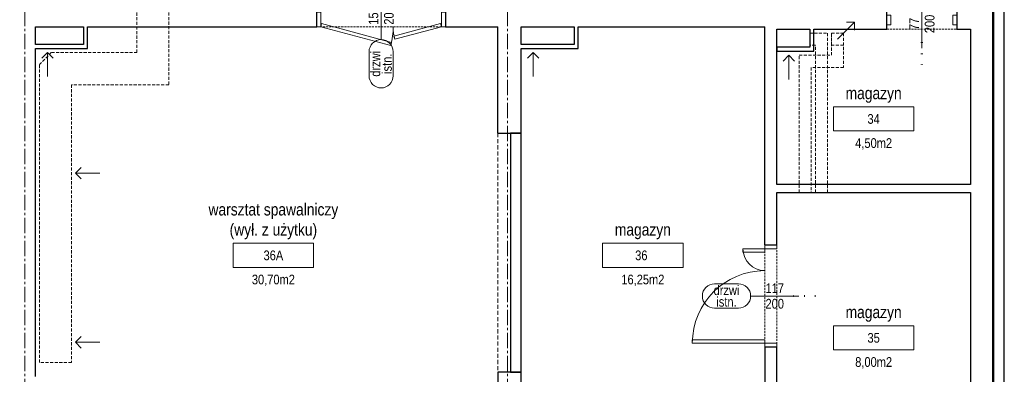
# Model space of a CAD drawing. Header units: millimetres. Extents: x -53179 to 121817, y -123620 to 254214.
# Tile 21 of 256: x 41975 to 54220, y -98667 to -94262. Entities that reach past the tile are written whole.
import ezdxf
from ezdxf.enums import TextEntityAlignment as Align

# ---------------------------------------------------------------- set-up
doc = ezdxf.new("R2010")
doc.units = ezdxf.units.MM
doc.linetypes.add('xref_ACAD-LSN_dyspozytornia_PW_rzuty_12$0$CENTER2', pattern=[28.575, 19.05, -3.175, 3.175, -3.175])
doc.linetypes.add('xref_ACAD-LSN_dyspozytornia_PW_rzuty_12$0$DASHED', pattern=[19.05, 12.7, -6.35])
for name, color, linetype, lineweight in [('xref', 8, 'Continuous', 13), ('xref_ACAD-LSN_dyspozytornia_PW_rzuty_12$0$A drzwi płytowe', 8, 'Continuous', 9), ('xref_ACAD-LSN_dyspozytornia_PW_rzuty_12$0$A opis pom', 8, 'Continuous', 9), ('xref_ACAD-LSN_dyspozytornia_PW_rzuty_12$0$A opis pom pow', 8, 'Continuous', 9), ('xref_ACAD-LSN_dyspozytornia_PW_rzuty_12$0$A opis stolarka', 8, 'Continuous', 9), ('xref_ACAD-LSN_dyspozytornia_PW_rzuty_12$0$A opis stolarka NWD typ', 8, 'Continuous', 9), ('xref_ACAD-LSN_dyspozytornia_PW_rzuty_12$0$A opis stolarka NWD wyposażenie', 8, 'Continuous', 9), ('xref_ACAD-LSN_dyspozytornia_PW_rzuty_12$0$A opis technologia', 8, 'Continuous', 13), ('xref_ACAD-LSN_dyspozytornia_PW_rzuty_12$0$A widok wyżej', 8, 'xref_ACAD-LSN_dyspozytornia_PW_rzuty_12$0$DASHED', 9), ('xref_ACAD-LSN_dyspozytornia_PW_rzuty_12$0$A zakres', 8, 'Continuous', 13), ('xref_ACAD-LSN_dyspozytornia_PW_rzuty_12$0$A-Wall', 8, 'Continuous', 25), ('xref_ACAD-LSN_dyspozytornia_PW_rzuty_12$0$IS kanaly wentylacyjne', 8, 'xref_ACAD-LSN_dyspozytornia_PW_rzuty_12$0$DASHED', 9), ('xref_ACAD-LSN_dyspozytornia_PW_rzuty_12$0$IS wentylacja kratki istniejace', 8, 'Continuous', 9), ('xref_ACAD-LSN_dyspozytornia_PW_rzuty_12$0$S-Grid-Iden', 8, 'xref_ACAD-LSN_dyspozytornia_PW_rzuty_12$0$CENTER2', 9)]:
    doc.layers.add(name, color=color, linetype=linetype, lineweight=lineweight)
doc.layers.add('xref_ACAD-LSN_dyspozytornia_PW_rzuty_12$0$A opis ppoż drzwi', color=8, linetype='Continuous', lineweight=13, transparency=0.25)
doc.styles.add('xref_ACAD-LSN_dyspozytornia_PW_rzuty_12$0$STYL ASA', font='ARIALN.TTF')

# ---------------------------------------------------------------- blocks, each defined once
blk = doc.blocks.new('xref_ACAD-LSN_dyspozytornia_PW_rzuty_12$0$środek')
blk.add_line((0, 0), (0, -10))
blk = doc.blocks.new('xref_ACAD-LSN_dyspozytornia_PW_rzuty_12$0$tag wn')
blk.add_lwpolyline([(-25, -7.5), (25, -7.5), (25, 7.5), (-25, 7.5)], close=True)
at = {"style": 'xref_ACAD-LSN_dyspozytornia_PW_rzuty_12$0$STYL ASA'}
blk.add_attdef('ROOM:NO', text='', height=6, dxfattribs=at).set_placement((0, 0), align=Align.MIDDLE_CENTER)
at = {"layer": 'xref_ACAD-LSN_dyspozytornia_PW_rzuty_12$0$A opis pom pow', "style": 'xref_ACAD-LSN_dyspozytornia_PW_rzuty_12$0$STYL ASA'}
blk.add_attdef('ROOM:AREA', text='', height=6, dxfattribs=at).set_placement((0, -15), align=Align.MIDDLE_CENTER)
blk = doc.blocks.new('xref_ACAD-LSN_dyspozytornia_PW_rzuty_12$0$ddtag_LEFT')
at = {"transparency": 33554687}
blk.add_lwpolyline([(-30, 0), (30, 0)], dxfattribs=at)
at = {"layer": 'xref_ACAD-LSN_dyspozytornia_PW_rzuty_12$0$A opis stolarka NWD typ', "transparency": 33554687}
blk.add_lwpolyline([(-75, -15, -1), (-75, 15), (-45, 15, -1), (-45, -15)], format="xyb", close=True, dxfattribs=at)
at = {"ltscale": 0.1, "transparency": 33554687, "style": 'xref_ACAD-LSN_dyspozytornia_PW_rzuty_12$0$STYL ASA'}
blk.add_attdef('DOORS:AKUSTYKA', text='', height=10, rotation=90, dxfattribs=at).set_placement((49, 0), align=Align.MIDDLE_CENTER)
blk.add_attdef('DOORS:SZEROKOŚĆ', text='', height=12, dxfattribs=at).set_placement((0, 0, 0), align=Align.BOTTOM_CENTER)
blk.add_attdef('DOORS:WYSOKOŚĆ', text='', height=12, dxfattribs=at).set_placement((0, -3.6, 0), align=Align.TOP_CENTER)
at = {"layer": 'xref_ACAD-LSN_dyspozytornia_PW_rzuty_12$0$A opis ppoż drzwi', "ltscale": 0.1, "transparency": 33554687, "style": 'xref_ACAD-LSN_dyspozytornia_PW_rzuty_12$0$STYL ASA'}
blk.add_attdef('DOORS:PPOŻ', text='', height=10, rotation=90, dxfattribs=at).set_placement((36, 0), align=Align.MIDDLE_CENTER)
at = {"layer": 'xref_ACAD-LSN_dyspozytornia_PW_rzuty_12$0$A opis stolarka NWD typ', "ltscale": 0.1, "transparency": 33554687, "style": 'xref_ACAD-LSN_dyspozytornia_PW_rzuty_12$0$STYL ASA'}
blk.add_attdef('DOORS:TYP', text='', height=12, dxfattribs=at).set_placement((-60, -2.4, 0), align=Align.BOTTOM_CENTER)
blk.add_attdef('DOORS:PODTYP', text='', height=12, dxfattribs=at).set_placement((-60, -1.2, 0), align=Align.TOP_CENTER)
at = {"layer": 'xref_ACAD-LSN_dyspozytornia_PW_rzuty_12$0$A opis stolarka NWD wyposażenie', "ltscale": 0.1, "transparency": 33554687, "style": 'xref_ACAD-LSN_dyspozytornia_PW_rzuty_12$0$STYL ASA'}
blk.add_attdef('DOORS:WYPOSAŻENIE', text='', height=10, rotation=90, dxfattribs=at).set_placement((22, 0), align=Align.MIDDLE_CENTER)
blk = doc.blocks.new('xref_ACAD-LSN_dyspozytornia_PW_rzuty_12$0$ddtag_UP')
at = {"transparency": 33554687}
blk.add_lwpolyline([(0, 30), (0, -30)], dxfattribs=at)
at = {"layer": 'xref_ACAD-LSN_dyspozytornia_PW_rzuty_12$0$A opis stolarka NWD typ', "transparency": 33554687}
blk.add_lwpolyline([(-15, 75, -1), (15, 75), (15, 45, -1), (-15, 45)], format="xyb", close=True, dxfattribs=at)
at = {"ltscale": 0.1, "transparency": 33554687, "style": 'xref_ACAD-LSN_dyspozytornia_PW_rzuty_12$0$STYL ASA'}
blk.add_attdef('DOORS:SZEROKOŚĆ', text='', height=12, rotation=90, dxfattribs=at).set_placement((0, 0, 0), align=Align.BOTTOM_CENTER)
blk.add_attdef('DOORS:WYSOKOŚĆ', text='', height=12, rotation=90, dxfattribs=at).set_placement((3.6, 0, 0), align=Align.TOP_CENTER)
blk.add_attdef('DOORS:AKUSTYKA', text='', height=10, dxfattribs=at).set_placement((0, -49), align=Align.MIDDLE_CENTER)
at = {"layer": 'xref_ACAD-LSN_dyspozytornia_PW_rzuty_12$0$A opis ppoż drzwi', "ltscale": 0.1, "transparency": 33554687, "style": 'xref_ACAD-LSN_dyspozytornia_PW_rzuty_12$0$STYL ASA'}
blk.add_attdef('DOORS:PPOŻ', text='', height=10, dxfattribs=at).set_placement((0, -36), align=Align.MIDDLE_CENTER)
at = {"layer": 'xref_ACAD-LSN_dyspozytornia_PW_rzuty_12$0$A opis stolarka NWD typ', "ltscale": 0.1, "transparency": 33554687, "style": 'xref_ACAD-LSN_dyspozytornia_PW_rzuty_12$0$STYL ASA'}
blk.add_attdef('DOORS:PODTYP', text='', height=12, rotation=90, dxfattribs=at).set_placement((1.2, 60, 0), align=Align.TOP_CENTER)
blk.add_attdef('DOORS:TYP', text='', height=12, rotation=90, dxfattribs=at).set_placement((2.4, 60, 0), align=Align.BOTTOM_CENTER)
at = {"layer": 'xref_ACAD-LSN_dyspozytornia_PW_rzuty_12$0$A opis stolarka NWD wyposażenie', "ltscale": 0.1, "transparency": 33554687, "style": 'xref_ACAD-LSN_dyspozytornia_PW_rzuty_12$0$STYL ASA'}
blk.add_attdef('DOORS:WYPOSAŻENIE', text='', height=10, dxfattribs=at).set_placement((0, -22), align=Align.MIDDLE_CENTER)
blk = doc.blocks.new('xref_ACAD-LSN_dyspozytornia_PW_rzuty_12$0$ddtag_DOWN')
at = {"transparency": 33554687}
blk.add_lwpolyline([(0, -30), (0, 30)], dxfattribs=at)
at = {"layer": 'xref_ACAD-LSN_dyspozytornia_PW_rzuty_12$0$A opis stolarka NWD typ', "transparency": 33554687}
blk.add_lwpolyline([(15, -75, -1), (-15, -75), (-15, -45, -1), (15, -45)], format="xyb", close=True, dxfattribs=at)
at = {"ltscale": 0.1, "transparency": 33554687, "style": 'xref_ACAD-LSN_dyspozytornia_PW_rzuty_12$0$STYL ASA'}
blk.add_attdef('DOORS:SZEROKOŚĆ', text='', height=12, rotation=90, dxfattribs=at).set_placement((0, 0, 0), align=Align.BOTTOM_CENTER)
blk.add_attdef('DOORS:WYSOKOŚĆ', text='', height=12, rotation=90, dxfattribs=at).set_placement((3.6, 0, 0), align=Align.TOP_CENTER)
blk.add_attdef('DOORS:AKUSTYKA', text='', height=10, dxfattribs=at).set_placement((0, 49), align=Align.MIDDLE_CENTER)
at = {"layer": 'xref_ACAD-LSN_dyspozytornia_PW_rzuty_12$0$A opis ppoż drzwi', "ltscale": 0.1, "transparency": 33554687, "style": 'xref_ACAD-LSN_dyspozytornia_PW_rzuty_12$0$STYL ASA'}
blk.add_attdef('DOORS:PPOŻ', text='', height=10, dxfattribs=at).set_placement((0, 36), align=Align.MIDDLE_CENTER)
at = {"layer": 'xref_ACAD-LSN_dyspozytornia_PW_rzuty_12$0$A opis stolarka NWD typ', "ltscale": 0.1, "transparency": 33554687, "style": 'xref_ACAD-LSN_dyspozytornia_PW_rzuty_12$0$STYL ASA'}
blk.add_attdef('DOORS:PODTYP', text='', height=12, rotation=90, dxfattribs=at).set_placement((1.2, -60, 0), align=Align.TOP_CENTER)
blk.add_attdef('DOORS:TYP', text='', height=12, rotation=90, dxfattribs=at).set_placement((2.4, -60, 0), align=Align.BOTTOM_CENTER)
at = {"layer": 'xref_ACAD-LSN_dyspozytornia_PW_rzuty_12$0$A opis stolarka NWD wyposażenie', "ltscale": 0.1, "transparency": 33554687, "style": 'xref_ACAD-LSN_dyspozytornia_PW_rzuty_12$0$STYL ASA'}
blk.add_attdef('DOORS:WYPOSAŻENIE', text='', height=10, dxfattribs=at).set_placement((0, 22), align=Align.MIDDLE_CENTER)
blk = doc.blocks.new('xref_ACAD-LSN_dyspozytornia_PW_rzuty_12')
at = {"layer": 'xref_ACAD-LSN_dyspozytornia_PW_rzuty_12$0$A drzwi płytowe', "linetype": 'Continuous', "lineweight": 9, "ltscale": 0.2}
for points in [[(72033.7, 81272.2), (72028.7, 81272.2), (72028.7, 81254.2), (72033.7, 81254.2)], [(72183.7, 81272.2), (72188.7, 81272.2), (72188.7, 81254.2), (72183.7, 81254.2)], [(72742.7, 81256.7), (72737.7, 81256.7), (72737.7, 81268.7), (72742.7, 81268.7)], [(72819.7, 81256.7), (72824.7, 81256.7), (72824.7, 81268.7), (72819.7, 81268.7)], [(72600.7, 80978.2), (72600.7, 80983.2), (72585.7, 80983.2), (72585.7, 80978.2)], [(72600.7, 80861.2), (72600.7, 80856.2), (72585.7, 80856.2), (72585.7, 80861.2)]]:
    blk.add_lwpolyline(points, close=True, dxfattribs=at)
at = {"layer": 'xref_ACAD-LSN_dyspozytornia_PW_rzuty_12$0$A drzwi płytowe', "linetype": 'Continuous', "lineweight": 9}
for points in [[(72120.6, 81230.9), (72121.7, 81234.8), (72034.7, 81258.1), (72033.7, 81254.2)], [(72183.7, 81254.2), (72182.6, 81258.1), (72124.7, 81242.6), (72125.7, 81238.7)], [(72585.7, 80978.2), (72585.7, 80974.2), (72558.7, 80974.2), (72558.7, 80978.2)], [(72495.7, 80861.2), (72495.7, 80865.2), (72585.7, 80865.2), (72585.7, 80861.2)]]:
    blk.add_lwpolyline(points, close=True, dxfattribs=at)
at = {"layer": 'xref_ACAD-LSN_dyspozytornia_PW_rzuty_12$0$A drzwi płytowe', "linetype": 'Continuous', "lineweight": 9, "ltscale": 0.2, "extrusion": (0, 0, -1)}
for centre, radius, start, end in [((-72033.7, 81254.2), 90, 180, 195), ((-72585.7, 80978.2), 27, 270, 0)]:
    blk.add_arc(centre, radius, start, end, dxfattribs=at)
at = {"layer": 'xref_ACAD-LSN_dyspozytornia_PW_rzuty_12$0$A drzwi płytowe', "linetype": 'Continuous', "lineweight": 9, "ltscale": 0.2}
for centre, radius, start, end in [((72183.7, 81254.2), 60, 180, 195), ((72585.7, 80861.2), 90, 90, 180)]:
    blk.add_arc(centre, radius, start, end, dxfattribs=at)
at = {"layer": 'xref_ACAD-LSN_dyspozytornia_PW_rzuty_12$0$A widok wyżej', "linetype": 'xref_ACAD-LSN_dyspozytornia_PW_rzuty_12$0$DASHED', "lineweight": 9, "ltscale": 0.2}
for p, q in [((72028.7, 81254.2), (72188.7, 81254.2)), ((72737.7, 81251.2), (72824.7, 81251.2)), ((72585.7, 80983.2), (72585.7, 80856.2)), ((72600.7, 80856.2), (72600.7, 80983.2))]:
    blk.add_line(p, q, dxfattribs=at)
at = {"layer": 'xref_ACAD-LSN_dyspozytornia_PW_rzuty_12$0$A widok wyżej', "ltscale": 0.4}
blk.add_lwpolyline([(72253.7, 81122.2), (72253.7, 80825.2)], dxfattribs=at)
at = {"layer": 'xref_ACAD-LSN_dyspozytornia_PW_rzuty_12$0$A zakres', "linetype": 'xref_ACAD-LSN_dyspozytornia_PW_rzuty_12$0$DASHED', "const_width": 3}
blk.add_lwpolyline([(67446.2, 82031.2), (67446.2, 80639.2), (72869.7, 80639.2), (72869.7, 82031.2)], close=True, dxfattribs=at)
at = {"layer": 'xref_ACAD-LSN_dyspozytornia_PW_rzuty_12$0$A-Wall', "linetype": 'Continuous', "lineweight": 25}
for p, q in [((72883.7, 80717.2), (72883.7, 81343.2)), ((72028.7, 81254.2), (72028.7, 81272.2)), ((72188.7, 81272.2), (72188.7, 81254.2)), ((72737.7, 81251.2), (72737.7, 81274.2)), ((72824.7, 81274.2), (72824.7, 81251.2)), ((71678.7, 81232.2), (71678.7, 81254.2)), ((71678.7, 81254.2), (71738.7, 81254.2)), ((71738.7, 81254.2), (71738.7, 81232.2)), ((71743.7, 81254.2), (71776.7, 81254.2)), ((71743.7, 81227.2), (71743.7, 81254.2)), ((71776.7, 81254.2), (72028.7, 81254.2)), ((72188.7, 81254.2), (72253.7, 81254.2)), ((72253.7, 81122.2), (72253.7, 81254.2)), ((72282.7, 81254.2), (72348.7, 81254.2)), ((72282.7, 81232.2), (72282.7, 81254.2)), ((72348.7, 81254.2), (72348.7, 81232.2)), ((72353.7, 81254.2), (72585.7, 81254.2)), ((72353.7, 81227.2), (72353.7, 81254.2)), ((72585.7, 80983.2), (72585.7, 81254.2)), ((72600.7, 81058.2), (72600.7, 81251.2)), ((72600.7, 81251.2), (72641.7, 81251.2)), ((72641.7, 81251.2), (72641.7, 81228.7)), ((72646.7, 81223.7), (72646.7, 81251.2)), ((72646.7, 81251.2), (72737.7, 81251.2)), ((72824.7, 81251.2), (72841.7, 81251.2)), ((72841.7, 81251.2), (72841.7, 81058.2)), ((71738.7, 81232.2), (71678.7, 81232.2)), ((71678.7, 80819.7), (71678.7, 81227.2)), ((71678.7, 81227.2), (71743.7, 81227.2)), ((72348.7, 81232.2), (72282.7, 81232.2)), ((72282.7, 81122.2), (72282.7, 81227.2)), ((72282.7, 81227.2), (72353.7, 81227.2)), ((72641.7, 81228.7), (72600.7, 81228.7)), ((72600.7, 81228.7), (72600.7, 81223.7)), ((72600.7, 81223.7), (72646.7, 81223.7)), ((72253.7, 81122.2), (72282.7, 81122.2)), ((72282.7, 81122.2), (72269.7, 81122.2)), ((72269.7, 81122.2), (72269.7, 80825.2)), ((72282.7, 80825.2), (72282.7, 81122.2)), ((72841.7, 81058.2), (72600.7, 81058.2)), ((72600.7, 80983.2), (72600.7, 81048.2)), ((72600.7, 81048.2), (72841.7, 81048.2)), ((72841.7, 81048.2), (72841.7, 80717.2)), ((72585.7, 80983.2), (72600.7, 80983.2)), ((72600.7, 80856.2), (72585.7, 80856.2)), ((72585.7, 80856.2), (72585.7, 80717.2)), ((72600.7, 80717.2), (72600.7, 80856.2)), ((72282.7, 80825.2), (72253.7, 80825.2)), ((72253.7, 80825.2), (72253.7, 80717.2)), ((72269.7, 80825.2), (72282.7, 80825.2)), ((72282.7, 80717.2), (72282.7, 80825.2))]:
    blk.add_line(p, q, dxfattribs=at)
at = {"layer": 'xref_ACAD-LSN_dyspozytornia_PW_rzuty_12$0$IS kanaly wentylacyjne', "ltscale": 0.3}
for points in [[(71844.7, 81182.2), (71723.7, 81182.2), (71723.7, 80837.2), (71683.7, 80837.2), (71683.7, 81207.2), (71698.7, 81222.2), (71804.7, 81222.2), (71804.7, 81489.2), (71844.7, 81489.2)], [(72643.7, 81203.7), (72643.7, 81048.2), (72628.7, 81048.2), (72628.7, 81218.7), (72668.7, 81218.7), (72668.7, 81246.2), (72683.7, 81246.2), (72683.7, 81203.7)], [(72648.7, 81231.2), (72641.7, 81231.2), (72641.7, 81246.2), (72663.7, 81246.2), (72663.7, 81048.2), (72648.7, 81048.2)], [(72668.7, 81246.2), (72683.7, 81246.2), (72683.7, 81231.2), (72668.7, 81231.2)]]:
    blk.add_lwpolyline(points, close=True, dxfattribs=at)
at = {"layer": 'xref_ACAD-LSN_dyspozytornia_PW_rzuty_12$0$IS kanaly wentylacyjne', "linetype": 'ByBlock', "ltscale": 0.3}
for points in [[(72697.4, 81259.9), (72676.2, 81238.7)], [(72697.4, 81249.9), (72697.4, 81259.9), (72687.4, 81259.9)], [(71735.8, 81079.3), (71728.7, 81072.2), (71735.8, 81065.1)], [(71728.7, 81072.2), (71758.7, 81072.2)], [(71735.8, 80869.3), (71728.7, 80862.2), (71735.8, 80855.1)], [(71728.7, 80862.2), (71758.7, 80862.2)]]:
    blk.add_lwpolyline(points, dxfattribs=at)
at = {"layer": 'xref_ACAD-LSN_dyspozytornia_PW_rzuty_12$0$IS wentylacja kratki istniejace'}
for points in [[(71700.8, 81215.1), (71693.7, 81222.2), (71686.6, 81215.1)], [(71693.7, 81222.2), (71693.7, 81192.2)], [(72304.8, 81215.1), (72297.7, 81222.2), (72290.6, 81215.1)], [(72297.7, 81222.2), (72297.7, 81192.2)], [(72622.8, 81211.6), (72615.7, 81218.7), (72608.6, 81211.6)], [(72615.7, 81218.7), (72615.7, 81188.7)]]:
    blk.add_lwpolyline(points, dxfattribs=at)
at = {"layer": 'xref_ACAD-LSN_dyspozytornia_PW_rzuty_12$0$S-Grid-Iden'}
for points in [[(71665.7, 82131.2), (71665.7, 80539.2)], [(72265.7, 82131.2), (72265.7, 80539.2)], [(72869.7, 82131.2), (72869.7, 80539.2)]]:
    blk.add_lwpolyline(points, dxfattribs=at)
at = {"layer": 'xref_ACAD-LSN_dyspozytornia_PW_rzuty_12$0$A drzwi płytowe', "linetype": 'Continuous', "lineweight": 9, "ltscale": 0.2, "extrusion": (0, 0, -1), "zscale": -1}
blk.add_blockref('xref_ACAD-LSN_dyspozytornia_PW_rzuty_12$0$środek', (-72781.2, 81262.7), dxfattribs=at)
at = {"layer": 'xref_ACAD-LSN_dyspozytornia_PW_rzuty_12$0$A drzwi płytowe', "linetype": 'Continuous', "lineweight": 9, "ltscale": 0.2, "extrusion": (0, 0, -1), "zscale": -1, "rotation": 270}
blk.add_blockref('xref_ACAD-LSN_dyspozytornia_PW_rzuty_12$0$środek', (-72593.2, 80919.7), dxfattribs=at)
at = {"layer": 'xref_ACAD-LSN_dyspozytornia_PW_rzuty_12$0$A opis pom', "linetype": 'Continuous', "lineweight": 9, "xscale": 2, "yscale": 2, "zscale": 2}
for p, values in [((72721.2, 81139.7), {'ROOM:NO': '34', 'ROOM:AREA': '4,50m2'}), ((71974.7, 80970.2), {'ROOM:NO': '36A', 'ROOM:AREA': '30,70m2'}), ((72434.2, 80970.2), {'ROOM:NO': '36 ', 'ROOM:AREA': '16,25m2'}), ((72721.2, 80867.7), {'ROOM:NO': '35', 'ROOM:AREA': '8,00m2'})]:
    blk.add_blockref('xref_ACAD-LSN_dyspozytornia_PW_rzuty_12$0$tag wn', p, dxfattribs=at).add_auto_attribs(values)
at = {"layer": 'xref_ACAD-LSN_dyspozytornia_PW_rzuty_12$0$A opis stolarka', "linetype": 'Continuous', "lineweight": 9}
ref = blk.add_blockref('xref_ACAD-LSN_dyspozytornia_PW_rzuty_12$0$ddtag_UP', (72781.2, 81257.7), dxfattribs=at)
ref.add_attrib('DOORS:AKUSTYKA', '-', dxfattribs={"layer": '0', "ltscale": 0.1, "height": 10, "style": 'xref_ACAD-LSN_dyspozytornia_PW_rzuty_12$0$STYL ASA'}).set_placement((72781.2, 81208.7), align=Align.MIDDLE_CENTER)
ref.add_attrib('DOORS:PPOŻ', '-', dxfattribs={"layer": 'xref_ACAD-LSN_dyspozytornia_PW_rzuty_12$0$A opis ppoż drzwi', "ltscale": 0.1, "height": 10, "style": 'xref_ACAD-LSN_dyspozytornia_PW_rzuty_12$0$STYL ASA'}).set_placement((72781.2, 81221.7), align=Align.MIDDLE_CENTER)
ref.add_attrib('DOORS:WYSOKOŚĆ', '200', dxfattribs={"layer": '0', "ltscale": 0.1, "height": 12, "rotation": 90, "style": 'xref_ACAD-LSN_dyspozytornia_PW_rzuty_12$0$STYL ASA'}).set_placement((72784.8, 81257.7, 0), align=Align.TOP_CENTER)
ref.add_attrib('DOORS:SZEROKOŚĆ', '77', dxfattribs={"layer": '0', "ltscale": 0.1, "height": 12, "rotation": 90, "style": 'xref_ACAD-LSN_dyspozytornia_PW_rzuty_12$0$STYL ASA'}).set_placement((72781.2, 81257.7, 0), align=Align.BOTTOM_CENTER)
ref.add_attrib('DOORS:PODTYP', 'istn.', dxfattribs={"layer": 'xref_ACAD-LSN_dyspozytornia_PW_rzuty_12$0$A opis stolarka NWD typ', "ltscale": 0.1, "height": 12, "rotation": 90, "style": 'xref_ACAD-LSN_dyspozytornia_PW_rzuty_12$0$STYL ASA'}).set_placement((72782.4, 81317.7, 0), align=Align.TOP_CENTER)
ref.add_attrib('DOORS:TYP', 'drzwi', dxfattribs={"layer": 'xref_ACAD-LSN_dyspozytornia_PW_rzuty_12$0$A opis stolarka NWD typ', "ltscale": 0.1, "height": 12, "rotation": 90, "style": 'xref_ACAD-LSN_dyspozytornia_PW_rzuty_12$0$STYL ASA'}).set_placement((72783.6, 81317.7, 0), align=Align.BOTTOM_CENTER)
ref.add_attrib('DOORS:WYPOSAŻENIE', '-', dxfattribs={"layer": 'xref_ACAD-LSN_dyspozytornia_PW_rzuty_12$0$A opis stolarka NWD wyposażenie', "ltscale": 0.1, "height": 10, "style": 'xref_ACAD-LSN_dyspozytornia_PW_rzuty_12$0$STYL ASA'}).set_placement((72781.2, 81235.7), align=Align.MIDDLE_CENTER)
ref = blk.add_blockref('xref_ACAD-LSN_dyspozytornia_PW_rzuty_12$0$ddtag_DOWN', (72108.7, 81268.2), dxfattribs=at)
ref.add_attrib('DOORS:AKUSTYKA', '-', dxfattribs={"layer": '0', "ltscale": 0.1, "height": 10, "style": 'xref_ACAD-LSN_dyspozytornia_PW_rzuty_12$0$STYL ASA'}).set_placement((72108.7, 81317.2), align=Align.MIDDLE_CENTER)
ref.add_attrib('DOORS:PPOŻ', '-', dxfattribs={"layer": 'xref_ACAD-LSN_dyspozytornia_PW_rzuty_12$0$A opis ppoż drzwi', "ltscale": 0.1, "height": 10, "style": 'xref_ACAD-LSN_dyspozytornia_PW_rzuty_12$0$STYL ASA'}).set_placement((72108.7, 81304.2), align=Align.MIDDLE_CENTER)
ref.add_attrib('DOORS:WYSOKOŚĆ', '200', dxfattribs={"layer": '0', "ltscale": 0.1, "height": 12, "rotation": 90, "style": 'xref_ACAD-LSN_dyspozytornia_PW_rzuty_12$0$STYL ASA'}).set_placement((72112.3, 81268.2, 0), align=Align.TOP_CENTER)
ref.add_attrib('DOORS:SZEROKOŚĆ', '150', dxfattribs={"layer": '0', "ltscale": 0.1, "height": 12, "rotation": 90, "style": 'xref_ACAD-LSN_dyspozytornia_PW_rzuty_12$0$STYL ASA'}).set_placement((72108.7, 81268.2, 0), align=Align.BOTTOM_CENTER)
ref.add_attrib('DOORS:PODTYP', 'istn.', dxfattribs={"layer": 'xref_ACAD-LSN_dyspozytornia_PW_rzuty_12$0$A opis stolarka NWD typ', "ltscale": 0.1, "height": 12, "rotation": 90, "style": 'xref_ACAD-LSN_dyspozytornia_PW_rzuty_12$0$STYL ASA'}).set_placement((72109.9, 81208.2, 0), align=Align.TOP_CENTER)
ref.add_attrib('DOORS:TYP', 'drzwi', dxfattribs={"layer": 'xref_ACAD-LSN_dyspozytornia_PW_rzuty_12$0$A opis stolarka NWD typ', "ltscale": 0.1, "height": 12, "rotation": 90, "style": 'xref_ACAD-LSN_dyspozytornia_PW_rzuty_12$0$STYL ASA'}).set_placement((72111.1, 81208.2, 0), align=Align.BOTTOM_CENTER)
ref.add_attrib('DOORS:WYPOSAŻENIE', '-', dxfattribs={"layer": 'xref_ACAD-LSN_dyspozytornia_PW_rzuty_12$0$A opis stolarka NWD wyposażenie', "ltscale": 0.1, "height": 10, "style": 'xref_ACAD-LSN_dyspozytornia_PW_rzuty_12$0$STYL ASA'}).set_placement((72108.7, 81290.2), align=Align.MIDDLE_CENTER)
ref = blk.add_blockref('xref_ACAD-LSN_dyspozytornia_PW_rzuty_12$0$ddtag_LEFT', (72598.2, 80919.7), dxfattribs=at)
ref.add_attrib('DOORS:WYPOSAŻENIE', '-', dxfattribs={"layer": 'xref_ACAD-LSN_dyspozytornia_PW_rzuty_12$0$A opis stolarka NWD wyposażenie', "ltscale": 0.1, "height": 10, "rotation": 90, "style": 'xref_ACAD-LSN_dyspozytornia_PW_rzuty_12$0$STYL ASA'}).set_placement((72620.2, 80919.7), align=Align.MIDDLE_CENTER)
ref.add_attrib('DOORS:TYP', 'drzwi', dxfattribs={"layer": 'xref_ACAD-LSN_dyspozytornia_PW_rzuty_12$0$A opis stolarka NWD typ', "ltscale": 0.1, "height": 12, "style": 'xref_ACAD-LSN_dyspozytornia_PW_rzuty_12$0$STYL ASA'}).set_placement((72538.2, 80917.3, 0), align=Align.BOTTOM_CENTER)
ref.add_attrib('DOORS:PODTYP', 'istn.', dxfattribs={"layer": 'xref_ACAD-LSN_dyspozytornia_PW_rzuty_12$0$A opis stolarka NWD typ', "ltscale": 0.1, "height": 12, "style": 'xref_ACAD-LSN_dyspozytornia_PW_rzuty_12$0$STYL ASA'}).set_placement((72538.2, 80918.5, 0), align=Align.TOP_CENTER)
ref.add_attrib('DOORS:SZEROKOŚĆ', '117', dxfattribs={"layer": '0', "ltscale": 0.1, "height": 12, "style": 'xref_ACAD-LSN_dyspozytornia_PW_rzuty_12$0$STYL ASA'}).set_placement((72598.2, 80919.7, 0), align=Align.BOTTOM_CENTER)
ref.add_attrib('DOORS:WYSOKOŚĆ', '200', dxfattribs={"layer": '0', "ltscale": 0.1, "height": 12, "style": 'xref_ACAD-LSN_dyspozytornia_PW_rzuty_12$0$STYL ASA'}).set_placement((72598.2, 80916.1, 0), align=Align.TOP_CENTER)
ref.add_attrib('DOORS:PPOŻ', '-', dxfattribs={"layer": 'xref_ACAD-LSN_dyspozytornia_PW_rzuty_12$0$A opis ppoż drzwi', "ltscale": 0.1, "height": 10, "rotation": 90, "style": 'xref_ACAD-LSN_dyspozytornia_PW_rzuty_12$0$STYL ASA'}).set_placement((72634.2, 80919.7), align=Align.MIDDLE_CENTER)
ref.add_attrib('DOORS:AKUSTYKA', '-', dxfattribs={"layer": '0', "ltscale": 0.1, "height": 10, "rotation": 90, "style": 'xref_ACAD-LSN_dyspozytornia_PW_rzuty_12$0$STYL ASA'}).set_placement((72647.2, 80919.7), align=Align.MIDDLE_CENTER)
at = {"layer": 'xref_ACAD-LSN_dyspozytornia_PW_rzuty_12$0$A opis technologia', "char_height": 15, "attachment_point": 8, "style": 'xref_ACAD-LSN_dyspozytornia_PW_rzuty_12$0$STYL ASA'}
for s, insert in [('magazyn', (72721.2, 81159.7)), ('warsztat spawalniczy\\P(wył. z użytku)', (71974.7, 80990.2)), ('magazyn', (72434.2, 80990.2)), ('magazyn', (72721.2, 80887.7))]:
    blk.add_mtext_dynamic_manual_height_columns(s, width=187.649, gutter_width=1, heights=[0], dxfattribs=dict(at, insert=insert))

msp = doc.modelspace()

# ---------------------------------------------------------------- block references
at = {"layer": 'xref', "xscale": 10, "yscale": 10, "zscale": 10}
msp.add_blockref('xref_ACAD-LSN_dyspozytornia_PW_rzuty_12', (-674617, -906892), dxfattribs=at)

doc.saveas('drawing.dxf')
